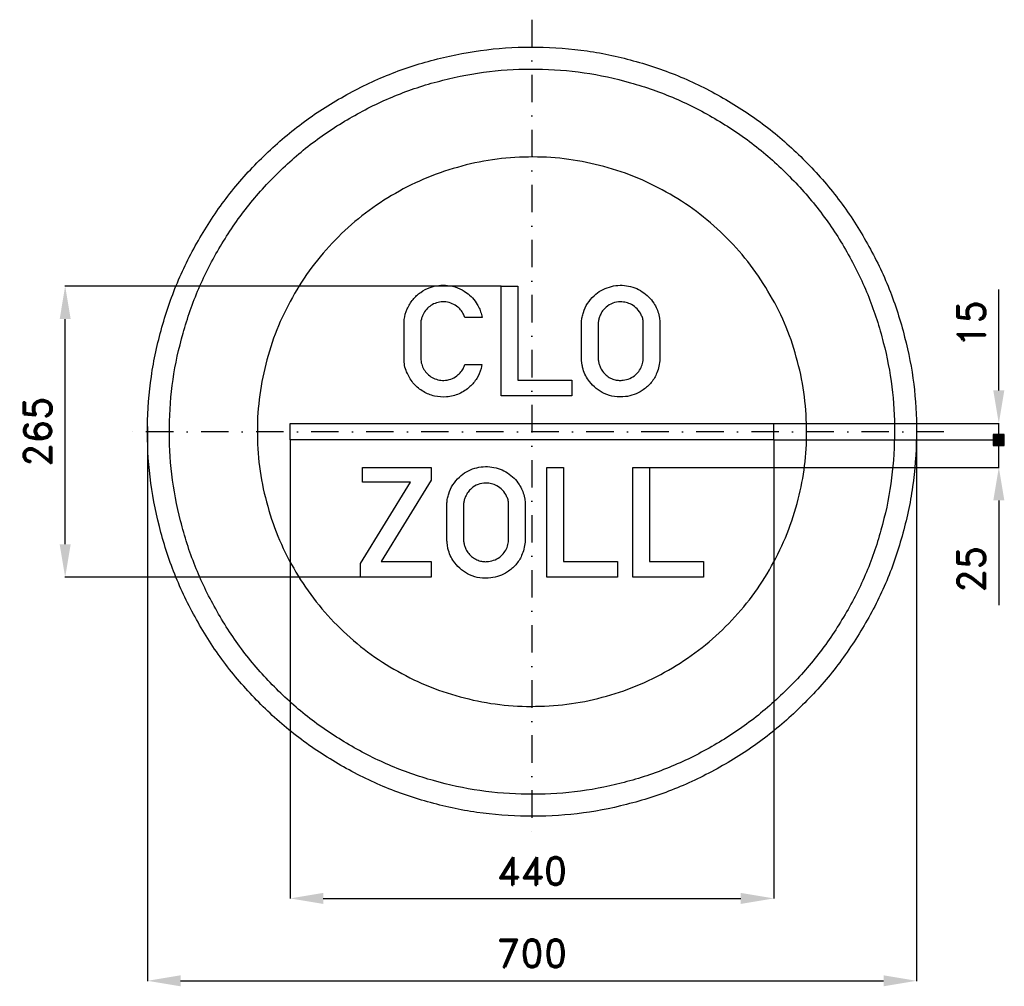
# Model space of a CAD drawing. Header units: millimetres. Extents: x -466 to 430, y -505 to 375.
import ezdxf

# ---------------------------------------------------------------- set-up
doc = ezdxf.new("R2010")
doc.units = ezdxf.units.MM
doc.header["$LTSCALE"] = 5
doc.linetypes.add('ČERCHOVANÁX2', pattern=[2, 1, -0.5, 0, -0.5])
doc.layers.add('Kóty', color=2, linetype='Continuous')
doc.layers.add('Značka', color=7, linetype='Continuous')
doc.styles.get("Standard").update_dxf_attribs({"font": 'romand.shx', "height": 25})
doc.dimstyles.get("Standard").update_dxf_attribs({"dimtxt": 25, "dimasz": 30, "dimexe": 0.18, "dimexo": 0.0625, "dimgap": 12.5, "dimtad": 1, "dimdec": 0, "dimzin": 0, "dimdsep": 46, "dimtxsty": 'Standard', "dimcen": 0.09, "dimadec": 0, "dimazin": 0, "dimtfac": 1, "dimtdec": 0, "dimtofl": 0, "dimtmove": 0, "dimatfit": 3, "dimfxl": 1, "dimtolj": 1, "dimtzin": 0, "dimarcsym": 0})

# ---------------------------------------------------------------- blocks, each defined once
blk = doc.blocks.new('*D2')
at = {"layer": 'Defpoints', "color": 0, "transparency": 16777216}
for p in [(-349.92, 4.7), (350.05, 0.12), (350.05, -499.82)]:
    blk.add_point(p, dxfattribs=at)
at = {"layer": 'Kóty', "color": 0, "lineweight": -2, "transparency": 16777216}
for p, q in [((-349.92, 4.64), (-349.92, -500)), ((350.05, 0.06), (350.05, -500)), ((-319.92, -499.82), (320.05, -499.82))]:
    blk.add_line(p, q, dxfattribs=at)
at = {"layer": 'Kóty', "color": 0, "transparency": 16777216}
for points in [[(-319.92, -494.82), (-319.92, -504.82), (-349.92, -499.82)], [(320.05, -494.82), (320.05, -504.82), (350.05, -499.82)]]:
    blk.add_solid(points, dxfattribs=at)
at = {"layer": 'Kóty', "color": 0, "transparency": 16777216, "insert": (0.06, -474.82), "char_height": 25, "attachment_point": 5}
blk.add_mtext('\\A1;700', dxfattribs=at)
blk = doc.blocks.new('*D3')
at = {"layer": 'Defpoints', "color": 0, "transparency": 16777216}
for p in [(-220, -7.5), (220.06, -7.5), (220.06, -424.82)]:
    blk.add_point(p, dxfattribs=at)
at = {"layer": 'Kóty', "color": 0, "lineweight": -2, "transparency": 16777216}
for p, q in [((-220, -7.56), (-220, -425)), ((220.06, -7.56), (220.06, -425)), ((-190, -424.82), (190.06, -424.82))]:
    blk.add_line(p, q, dxfattribs=at)
at = {"layer": 'Kóty', "color": 0, "transparency": 16777216}
for points in [[(-190, -419.82), (-190, -429.82), (-220, -424.82)], [(190.06, -419.82), (190.06, -429.82), (220.06, -424.82)]]:
    blk.add_solid(points, dxfattribs=at)
at = {"layer": 'Kóty', "color": 0, "transparency": 16777216, "insert": (0.03, -399.82), "char_height": 25, "attachment_point": 5}
blk.add_mtext('\\A1;440', dxfattribs=at)
blk = doc.blocks.new('*D4')
at = {"layer": 'Defpoints', "color": 0, "transparency": 16777216}
for p in [(-424.97, 132.5), (-27.95, 132.5), (-156.14, -132.5)]:
    blk.add_point(p, dxfattribs=at)
at = {"layer": 'Kóty', "color": 0, "lineweight": -2, "transparency": 16777216}
for p, q in [((-28.01, 132.5), (-425.15, 132.5)), ((-424.97, -102.5), (-424.97, 102.5)), ((-156.2, -132.5), (-425.15, -132.5))]:
    blk.add_line(p, q, dxfattribs=at)
at = {"layer": 'Kóty', "color": 0, "transparency": 16777216}
for points in [[(-429.97, 102.5), (-419.97, 102.5), (-424.97, 132.5)], [(-429.97, -102.5), (-419.97, -102.5), (-424.97, -132.5)]]:
    blk.add_solid(points, dxfattribs=at)
at = {"layer": 'Kóty', "color": 0, "transparency": 16777216, "insert": (-449.97, 0), "char_height": 25, "attachment_point": 5, "rotation": 90}
blk.add_mtext('\\A1;265', dxfattribs=at)

msp = doc.modelspace()

# ---------------------------------------------------------------- hatches: boundary and pattern name
at = {"layer": 'Kóty'}
h = msp.add_hatch(color=256, dxfattribs=at)
h.dxf.hatch_style = 1
h.paths.add_polyline_path([(420, -12.5), (430, -12.5), (430, -2.5), (420, -2.5)])

# ---------------------------------------------------------------- linework, layer by layer
for p, q in [((425, 37.5), (425, 129.4)), ((220.06, 7.5), (425.18, 7.5)), ((220, -7.5), (425.18, -7.5)), ((220.06, -7.5), (425.18, -7.5)), ((106.01, -32.5), (425.18, -32.5)), ((425, -62.5), (425, -157.98))]:
    msp.add_line(p, q, dxfattribs=at)
for points in [[(425, -7.5), (425, 7.5)], [(420, -2.5), (430, -12.5)], [(430, -2.5), (420, -12.5)], [(425, -32.5), (425, -7.5)]]:
    msp.add_lwpolyline(points, dxfattribs=at)
msp.add_lwpolyline([(420, -12.5), (430, -12.5), (430, -2.5), (420, -2.5)], close=True, dxfattribs=at)
for points in [[(420, 37.5), (430, 37.5), (425, 7.5)], [(420, -62.5), (430, -62.5), (425, -32.5)]]:
    msp.add_solid(points, dxfattribs=at)
at = {"layer": 'Značka', "color": 6, "linetype": 'ČERCHOVANÁX2', "lineweight": 25, "ltscale": 5}
for p, q in [((0, 375), (0, -375)), ((375, 0), (-375, 0))]:
    msp.add_line(p, q, dxfattribs=at)
at = {"layer": 'Značka', "color": 5}
for points in [[(350, 0, -0.001625), (349.99, -2.29), (349.97, -4.58, -0.032168), (346.49, -50.21, -0.035721), (336.86, -95, -0.036668), (321.83, -138.26, -0.034758), (300.79, -178.95, -0.034053), (274.96, -216.77, -0.034445), (244.23, -250.71, -0.03455), (209.51, -280.56, -0.03444), (171.02, -305.37, -0.034409), (129.75, -325.22, -0.034438), (86.15, -339.23, -0.034425), (41.16, -347.72, -0.034424), (-4.58, -349.97, -0.034419), (-50.24, -346.53, -0.034407), (-95, -336.86, -0.034408), (-138.22, -321.72, -0.034422), (-178.95, -300.79, -0.034412), (-216.78, -274.98, -0.034416), (-250.71, -244.23, -0.03441), (-280.56, -209.5, -0.03441), (-305.37, -171.02, -0.034415), (-325.22, -129.75, -0.034415), (-339.23, -86.15, -0.034419), (-347.72, -41.16, -0.034415), (-349.97, 4.58, -0.034418), (-346.53, 50.24, -0.034417), (-336.86, 95, -0.034422), (-321.72, 138.22, -0.034426), (-300.79, 178.95, -0.03442), (-274.98, 216.78, -0.034413), (-244.23, 250.71, -0.034403), (-209.5, 280.56, -0.034421), (-171.02, 305.37, -0.034408), (-129.75, 325.22, -0.034417), (-86.15, 339.23, -0.034422), (-41.16, 347.72, -0.034424), (4.58, 349.97, -0.034419), (50.24, 346.53, -0.034406), (95, 336.86, -0.034428), (138.22, 321.71, -0.034446), (178.95, 300.79, -0.03443), (216.77, 274.98, -0.034407), (250.71, 244.23, -0.034396), (280.57, 209.5, -0.034484), (305.37, 171.02, -0.034412), (325.2, 129.76, -0.034079), (339.23, 86.15, -0.032792), (347.51, 43.38, -0.034265), (350, 0)], [(-45.53, 61.08), (-45.91, 59.23), (-46.35, 57.39, -0.074289), (-50.22, 48.5, -0.073366), (-56.55, 41.02, -0.087472), (-66.32, 34.53, -0.08703), (-77.71, 31.74, -0.08184), (-88.69, 32.39, -0.082577), (-98.85, 36.51, -0.082235), (-107.44, 43.54, -0.076592), (-113.45, 52.94, -0.049044), (-115.62, 58.8, -0.06407), (-116.4, 64.91), (-116.4, 65.65), (-116.39, 66.39), (-116.39, 99.96), (-116.32, 100.97), (-116.22, 101.98, -0.076276), (-113.65, 111.71, -0.076949), (-108.24, 120.3, -0.07333), (-101.29, 126.84, -0.069823), (-92.8, 131.15, -0.059243), (-84.91, 133.09, -0.060596), (-76.81, 133.1, -0.068034), (-67.83, 130.96, -0.06637), (-59.72, 126.52, -0.053967), (-54.15, 121.69, -0.055408), (-49.78, 115.78, -0.038235), (-47.56, 111.43, -0.040724), (-46.07, 106.81), (-45.74, 105.37), (-45.45, 103.93), (-61.11, 103.93), (-61.71, 105.43), (-62.38, 106.91, 0.060759), (-65.02, 110.93, 0.062618), (-68.58, 114.21, 0.078706), (-73.93, 117.08, 0.078001), (-79.91, 118.17, 0.073309), (-85.55, 117.67, 0.073466), (-90.8, 115.57, 0.070053), (-95.17, 112.32, 0.070272), (-98.46, 108.02, 0.038703), (-99.8, 105.33, 0.035108), (-100.72, 102.47), (-101.07, 100.83), (-101.26, 99.18), (-101.27, 98.73), (-101.29, 98.29), (-101.29, 66.66), (-101.23, 66), (-101.17, 65.34, 0.059592), (-100.01, 60.26, 0.068099), (-97.61, 55.63, 0.071987), (-94.12, 51.64, 0.068655), (-89.65, 48.77, 0.071824), (-84.32, 47, 0.073141), (-78.71, 46.82, 0.082568), (-72.47, 48.43, 0.081804), (-67.07, 51.95, 0.058841), (-63.99, 55.28, 0.059261), (-61.79, 59.21), (-61.4, 60.14), (-61.05, 61.08), (-45.53, 61.08)], [(45.05, 98.53), (45.09, 99.36), (45.14, 100.19, -0.030497), (45.7, 104.36, -0.030959), (46.78, 108.44, -0.066324), (50.62, 116.7, -0.068415), (56.53, 123.68, -0.06191), (63.02, 128.54, -0.059923), (70.48, 131.69, -0.057319), (78.19, 133.16, -0.057515), (86.04, 132.84, -0.056992), (93.53, 130.95, -0.057543), (100.4, 127.42, -0.055337), (106.22, 122.72, -0.053404), (110.89, 116.86, -0.04295), (113.66, 111.83, -0.048918), (115.46, 106.41), (116.03, 103.44), (116.39, 100.44), (116.44, 99.94), (116.48, 99.45), (116.48, 65.96), (116.41, 65.19), (116.34, 64.42, -0.035792), (115.26, 58.21, -0.047758), (113.16, 52.26, -0.078825), (107.83, 43.9, -0.073114), (100.21, 37.46, -0.060171), (92.97, 33.76, -0.059788), (85.07, 31.89, -0.071124), (75.23, 31.96, -0.074174), (65.83, 34.81, -0.066016), (58.43, 39.32, -0.061736), (52.39, 45.55, -0.047052), (48.91, 50.89, -0.053818), (46.59, 56.77, -0.030267), (45.71, 60.67), (45.21, 64.65), (45.13, 65.57), (45.05, 66.49), (45.05, 98.53)], [(60.28, 98.47), (60.28, 66.48), (60.32, 65.87), (60.37, 65.27, 0.037482), (60.91, 62.12, 0.041574), (61.94, 59.08, 0.062934), (64.28, 54.96, 0.060205), (67.57, 51.5, 0.059545), (71.42, 48.86, 0.064405), (75.76, 47.25, 0.050608), (79.34, 46.71, 0.044591), (82.98, 46.86, 0.073953), (89.13, 48.5, 0.084974), (94.44, 51.94, 0.073451), (97.99, 56.03, 0.063633), (100.31, 60.95, 0.033353), (101, 63.41, 0.042586), (101.32, 65.93), (101.33, 66.25), (101.34, 66.57), (101.34, 98.4), (101.34, 98.96), (101.34, 99.53, 0.062663), (100.78, 103.02, 0.04831), (99.44, 106.34, 0.076957), (95.74, 111.72, 0.083764), (90.59, 115.65, 0.069733), (85.8, 117.58, 0.066634), (80.63, 118.16, 0.088571), (73.51, 116.91, 0.098093), (67.39, 113.23, 0.062812), (64.34, 109.92, 0.051316), (62.11, 106, 0.039617), (60.94, 102.86, 0.0509), (60.35, 99.58), (60.31, 99.03), (60.28, 98.47)], [(-77.53, -66.47), (-77.49, -65.64), (-77.44, -64.81, -0.030497), (-76.88, -60.64, -0.030959), (-75.8, -56.56, -0.066324), (-71.96, -48.3, -0.068415), (-66.05, -41.32, -0.06191), (-59.56, -36.46, -0.059923), (-52.09, -33.31, -0.057319), (-44.38, -31.84, -0.057515), (-36.54, -32.16, -0.056992), (-29.04, -34.05, -0.057543), (-22.18, -37.58, -0.055337), (-16.36, -42.28, -0.053404), (-11.69, -48.14, -0.04295), (-8.91, -53.17, -0.048918), (-7.11, -58.59), (-6.54, -61.56), (-6.19, -64.56), (-6.14, -65.06), (-6.09, -65.55), (-6.09, -99.04), (-6.16, -99.81), (-6.24, -100.58, -0.035792), (-7.32, -106.79, -0.047758), (-9.42, -112.74, -0.078825), (-14.75, -121.1, -0.073114), (-22.36, -127.54, -0.060171), (-29.61, -131.24, -0.059788), (-37.51, -133.11, -0.071124), (-47.35, -133.04, -0.074174), (-56.75, -130.19, -0.066016), (-64.15, -125.68, -0.061736), (-70.19, -119.45, -0.047052), (-73.67, -114.11, -0.053818), (-75.99, -108.23, -0.030267), (-76.87, -104.33), (-77.36, -100.35), (-77.45, -99.43), (-77.53, -98.51), (-77.53, -66.47)], [(-62.3, -66.53), (-62.3, -98.52), (-62.26, -99.13), (-62.21, -99.73, 0.037482), (-61.67, -102.88, 0.041574), (-60.64, -105.92, 0.062934), (-58.3, -110.04, 0.060205), (-55.01, -113.5, 0.059545), (-51.16, -116.14, 0.064405), (-46.82, -117.75, 0.050608), (-43.24, -118.29, 0.044591), (-39.59, -118.14, 0.073953), (-33.44, -116.5, 0.084974), (-28.14, -113.06, 0.073451), (-24.59, -108.97, 0.063633), (-22.27, -104.05, 0.033353), (-21.57, -101.59, 0.042586), (-21.26, -99.07), (-21.25, -98.75), (-21.24, -98.43), (-21.24, -66.6), (-21.23, -66.04), (-21.24, -65.47, 0.062663), (-21.8, -61.98, 0.04831), (-23.14, -58.66, 0.076957), (-26.84, -53.28, 0.083764), (-31.99, -49.35, 0.069733), (-36.78, -47.42, 0.066634), (-41.95, -46.84, 0.088571), (-49.06, -48.09, 0.098093), (-55.19, -51.77, 0.062812), (-58.24, -55.08, 0.051316), (-60.47, -59, 0.039617), (-61.64, -62.14, 0.0509), (-62.23, -65.42), (-62.27, -65.97), (-62.3, -66.53)]]:
    msp.add_lwpolyline(points, format="xyb", dxfattribs=at)
at = {"layer": 'Značka', "color": 1}
for points in [[(330, 0, -0.001639), (329.99, -2.16), (329.97, -4.32, -0.032167), (326.69, -47.34, -0.035725), (317.61, -89.58, -0.036665), (303.44, -130.36, -0.034751), (283.6, -168.73, -0.034042), (259.25, -204.39, -0.034442), (230.27, -236.38, -0.034571), (197.54, -264.53, -0.03443), (161.24, -287.92, -0.034374), (122.33, -306.64, -0.034411), (81.23, -319.85, -0.034418), (38.8, -327.85, -0.034426), (-4.32, -329.97, -0.03444), (-47.37, -326.73, -0.034411), (-89.58, -317.61, -0.034427), (-130.32, -303.33, -0.034405), (-168.73, -283.6, -0.034412), (-204.39, -259.27, -0.034408), (-236.38, -230.27, -0.034409), (-264.53, -197.53, -0.034412), (-287.92, -161.25, -0.034422), (-306.64, -122.34, -0.034411), (-319.85, -81.23, -0.034422), (-327.85, -38.8, -0.034418), (-329.97, 4.32, -0.034417), (-326.73, 47.37, -0.034418), (-317.61, 89.58, -0.03442), (-303.33, 130.32, -0.034415), (-283.6, 168.73, -0.034423), (-259.27, 204.39, -0.034424), (-230.27, 236.38, -0.034421), (-197.53, 264.53, -0.034409), (-161.25, 287.92, -0.034412), (-122.34, 306.64, -0.034389), (-81.23, 319.85, -0.034393), (-38.8, 327.85, -0.034404), (4.32, 329.97, -0.03444), (47.37, 326.73, -0.03441), (89.57, 317.61, -0.034384), (130.32, 303.33, -0.03441), (168.73, 283.6, -0.034394), (204.39, 259.27, -0.034399), (236.38, 230.27, -0.034424), (264.53, 197.53, -0.034483), (287.92, 161.25, -0.034408), (306.62, 122.35, -0.034074), (319.85, 81.23, -0.03279), (327.65, 40.91, -0.034264), (330, 0)], [(250, 0), (249.99, 1.64), (249.98, 3.27, 0.032168), (247.49, 35.86, 0.035728), (240.61, 67.86, 0.036668), (229.88, 98.76, 0.034741), (214.85, 127.82, 0.034042), (196.4, 154.84, 0.034443), (174.45, 179.08, 0.034576), (149.65, 200.4, 0.034421), (122.15, 218.12, 0.03439), (92.68, 232.3, 0.034462), (61.54, 242.31, 0.034437), (29.4, 248.37, 0.034411), (-3.27, 249.98, 0.03444), (-35.89, 247.52, 0.034403), (-67.86, 240.61, 0.034424), (-98.73, 229.8, 0.034444), (-127.82, 214.85, 0.034412), (-154.84, 196.41, 0.034406), (-179.08, 174.45, 0.034418), (-200.4, 149.65, 0.034424), (-218.12, 122.16, 0.034423), (-232.3, 92.68, 0.034408), (-242.31, 61.54, 0.034415), (-248.37, 29.4, 0.034416), (-249.98, -3.27, 0.034419), (-247.52, -35.89, 0.03441), (-240.61, -67.86, 0.034422), (-229.8, -98.73, 0.034408), (-214.85, -127.82, 0.034422), (-196.41, -154.84, 0.034445), (-174.45, -179.08, 0.034454), (-149.65, -200.4, 0.034443), (-122.16, -218.12, 0.034435), (-92.68, -232.3, 0.034433), (-61.54, -242.31, 0.034434), (-29.4, -248.37, 0.034411), (3.27, -249.98, 0.03444), (35.89, -247.52, 0.034402), (67.86, -240.61, 0.034424), (98.73, -229.8, 0.034396), (127.82, -214.85, 0.034388), (154.84, -196.42, 0.034402), (179.08, -174.45, 0.034419), (200.4, -149.64, 0.034468), (218.12, -122.16, 0.034418), (232.29, -92.69, 0.034087), (242.31, -61.54, 0.032786), (248.22, -30.99, 0.03426), (250, 0)]]:
    msp.add_lwpolyline(points, format="xyb", dxfattribs=at)
at = {"layer": 'Značka', "color": 5}
for points in [[(-27.95, 32.5), (-27.95, 132.5), (-12.76, 132.5), (-12.76, 46.84), (36.29, 46.84), (36.29, 32.5), (-27.95, 32.5)], [(-220, -7.5), (-220, 7.5), (220, 7.5), (220, -7.5), (-220, -7.5)], [(-156.14, -132.5), (-156.14, -119.93), (-110.59, -46.03), (-154.33, -46.03), (-154.33, -32.5), (-91.71, -32.5), (-91.71, -44.26), (-137.31, -118.15), (-91.71, -118.15), (-91.71, -132.5), (-156.14, -132.5)], [(13.49, -132.5), (13.49, -32.5), (28.69, -32.5), (28.69, -118.16), (77.73, -118.16), (77.73, -132.5), (13.49, -132.5)], [(91.9, -132.5), (91.9, -32.5), (107.09, -32.5), (107.09, -118.16), (156.14, -118.16), (156.14, -132.5), (91.9, -132.5)]]:
    msp.add_lwpolyline(points, dxfattribs=at)

# ---------------------------------------------------------------- texts
at = {"layer": 'Kóty', "char_height": 25, "attachment_point": 5, "rotation": 90}
for s, insert in [('\\A1;15', (400, 98.45)), ('\\A1;25', (400, -125.24))]:
    msp.add_mtext(s, dxfattribs=dict(at, insert=insert))

# ---------------------------------------------------------------- dimensions: what is measured, and where the dimension line sits
at = {"layer": 'Kóty'}
dim = msp.add_linear_dim(base=(-424.97, 132.5), p1=(-156.14, -132.5), p2=(-27.95, 132.5), angle=90, dimstyle='Standard', dxfattribs=at)
dim.commit()
dim.dimension.update_dxf_attribs({"geometry": '*D4', "text_midpoint": (-449.97, 0)})
for base, p1, p2, picture, middle in [((350.05, -499.82), (-349.92, 4.7), (350.05, 0.12), '*D2', (0.06, -474.82)), ((220.06, -424.82), (-220, -7.5), (220.06, -7.5), '*D3', (0.03, -399.82))]:
    dim = msp.add_linear_dim(base=base, p1=p1, p2=p2, dimstyle='Standard', dxfattribs=at)
    dim.commit()
    dim.dimension.update_dxf_attribs({"geometry": picture, "text_midpoint": middle})

doc.saveas('drawing.dxf')
